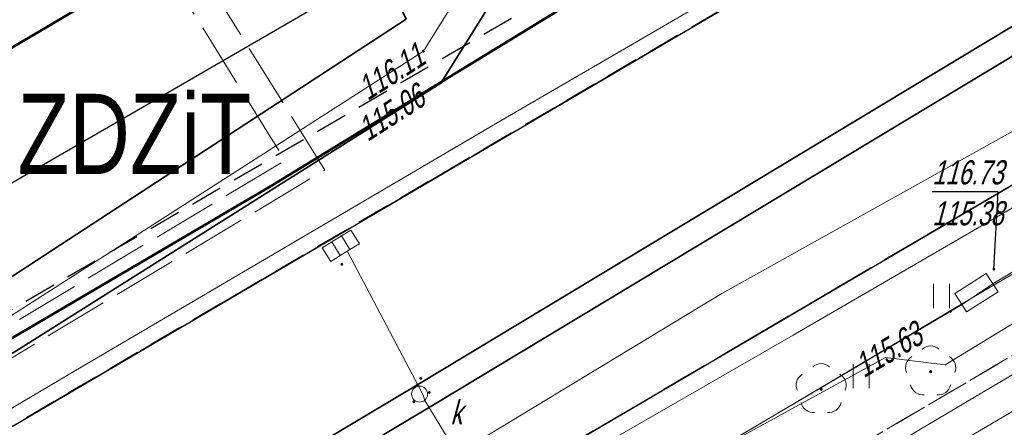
# Model space of a CAD drawing. Extents: x 7463256 to 7464485, y 5957341 to 5958260.
# Tile 215 of 256: x 7464106 to 7464137, y 5957881 to 5957894. Entities that reach past the tile are written whole.
import ezdxf
from ezdxf.enums import TextEntityAlignment as Align

# ---------------------------------------------------------------- set-up
doc = ezdxf.new("R2010")
doc.units = 0
doc.header["$MEASUREMENT"] = 0
for name, pattern in [('1.5_0.5', [2, 1.5, -0.5]), ('218-500', [1, 0.5, -0.5]), ('l219_500', [0]), ('mz1.0_0.5', [1.5, 1, -0.5]), ('mz2.0_0.5', [2.5, 2, -0.5])]:
    doc.linetypes.add(name, pattern=pattern)
doc.layers.get('0').update_dxf_attribs({"color": 2, "linetype": 'CONTINUOUS', "lineweight": 5})
for name, color, linetype in [('203-Punkt załamania granicy działki nie stabilizowany', 7, 'CONTINUOUS'), ('218-Granica użytku', 7, 'CONTINUOUS'), ('219-Linia granicy', 7, 'CONTINUOUS'), ('chodnik (powierzchnia)', 7, 'CONTINUOUS'), ('drzewo liściaste (punkt)', 7, 'CONTINUOUS'), ('jezdnia (powierzchnia)', 7, 'CONTINUOUS'), ('kratka ściekowa (punkt)', 7, 'CONTINUOUS'), ('krawężnik (linia)', 7, 'CONTINUOUS'), ('przewód ciepłowniczy (linia)', 7, 'CONTINUOUS'), ('przewód ciepłowniczy - projektowany lub w budowie (linia) - ob. projektowany', 7, 'CONTINUOUS'), ('przewód elektroenergetyczny (linia)', 7, 'CONTINUOUS'), ('przewód gazowy (linia)', 7, 'CONTINUOUS'), ('przewód kanalizacyjny (linia)', 7, 'CONTINUOUS'), ('przewód telekomunikacyjny (linia)', 7, 'CONTINUOUS'), ('przewód wodociągowy (linia)', 7, 'CONTINUOUS'), ('punkt o określonej wysokości (sieć ciepłownicza)', 7, 'CONTINUOUS'), ('punkt o określonej wysokości (sieć ciepłownicza)-Atr2', 7, 'CONTINUOUS'), ('punkt o określonej wysokości (sieć ciepłownicza)-Atr3', 7, 'CONTINUOUS'), ('punkt o określonej wysokości (sieć kanalizacyjna)', 7, 'CONTINUOUS'), ('punkt o określonej wysokości (sieć telekomunikacyjna)', 7, 'CONTINUOUS'), ('punkt o określonej wysokości (sieć telekomunikacyjna)-Atr2', 7, 'CONTINUOUS'), ('punkt o określonej wysokości (sieć telekomunikacyjna)-Atr3', 7, 'CONTINUOUS'), ('rura ochronna - przewód ciepłowniczy (linia)', 7, 'CONTINUOUS'), ('rura ochronna - przewód elektroenergetyczny (linia)', 7, 'CONTINUOUS'), ('rura ochronna - przewód kanalizacyjny (linia)', 7, 'CONTINUOUS'), ('studzienka - przewód telekomunikacyjny (powierzchnia)', 7, 'CONTINUOUS'), ('studzienka okrągła - przewód kanalizacyjny (punkt)', 7, 'CONTINUOUS'), ('studzienka okrągła - przewód kanalizacyjny (punkt)-Atr17', 7, 'CONTINUOUS'), ('trawnik (powierzchnia)', 7, 'CONTINUOUS'), ('trawnik (powierzchnia) - symbol', 7, 'CONTINUOUS')]:
    doc.layers.add(name, color=color, linetype=linetype)
doc.layers.add('@Właściciele', color=6, linetype='CONTINUOUS', lineweight=20, plot=False)
doc.styles.get("Standard").update_dxf_attribs({"font": 'txt', "width": 0.75})

# ---------------------------------------------------------------- blocks, each defined once
blk = doc.blocks.new('US05')
at = {"color": 0, "linetype": 'Continuous', "lineweight": 13}
for p, q in [((-0.525, -0.25), (-0.525, 0.25)), ((-0.525, 0.25), (-0.175, 0.25)), ((-0.175, -0.25), (-0.175, 0.25)), ((-0.175, 0.25), (0.175, 0.25)), ((0.175, -0.25), (0.175, 0.25)), ((0.175, 0.25), (0.525, 0.25)), ((0.525, -0.25), (0.525, 0.25)), ((-0.525, -0.25), (-0.175, -0.25)), ((-0.175, -0.25), (0.175, -0.25)), ((0.175, -0.25), (0.525, -0.25))]:
    blk.add_line(p, q, dxfattribs=at)
blk = doc.blocks.new('PW01')
at = {"linetype": 'Continuous', "lineweight": 13}
h = blk.add_hatch(color=0, dxfattribs=at)
edge = h.paths.add_edge_path()
edge.add_arc((0, 0), 0.045, 0, 360)
blk = doc.blocks.new('US15')
at = {"color": 0, "linetype": 'Continuous', "lineweight": 13}
blk.add_circle((0, 0), 0.25, dxfattribs=at)
blk = doc.blocks.new('OP021')
at = {"linetype": 'Continuous', "lineweight": 13}
h = blk.add_hatch(color=0, dxfattribs=at)
edge = h.paths.add_edge_path()
edge.add_arc((0, 0), 0.05, 0, 360)
at = {"color": 0, "linetype": 'Continuous', "lineweight": 13}
for centre, start, end in [((0, 0.4), 49.272, 130.728), ((-0.38, 0.124), 121.308, 202.548), ((0.38, 0.124), 337.452, 58.692), ((-0.235, -0.324), 193.221, 274.871), ((0.235, -0.324), 265.129, 346.779)]:
    blk.add_arc(centre, 0.4, start, end, dxfattribs=at)
blk = doc.blocks.new('TU04')
at = {"color": 0, "linetype": 'Continuous', "lineweight": 13}
for p, q in [((0, 0), (0, 0.75)), ((0.5, 0), (0.5, 0.75))]:
    blk.add_line(p, q, dxfattribs=at)
blk = doc.blocks.new('203')
at = {"linetype": 'Continuous', "lineweight": 0}
h = blk.add_hatch(color=0, dxfattribs=at)
edge = h.paths.add_edge_path()
edge.add_arc((0, 0), 0.045, 0, 360)

msp = doc.modelspace()

# ---------------------------------------------------------------- linework, layer by layer
at = {"layer": '218-Granica użytku', "color": 3, "linetype": '218-500', "lineweight": 18, "flags": 128}
for points in [[(7464060.9, 5957866.59), (7464154.59, 5957921.95)], [(7464133.59, 5957900.87), (7464114.08, 5957888.93)], [(7464114.08, 5957888.93), (7464058.76, 5957856.44)]]:
    msp.add_lwpolyline(points, dxfattribs=at)
at = {"layer": '219-Linia granicy', "color": 3, "linetype": 'l219_500', "lineweight": 50, "flags": 128}
for points in [[(7464154.59, 5957921.95), (7464060.9, 5957866.59)], [(7464133.59, 5957900.87), (7464114.08, 5957888.93)], [(7464114.08, 5957888.93), (7464058.76, 5957856.44)]]:
    msp.add_lwpolyline(points, dxfattribs=at)
at = {"layer": 'chodnik (powierzchnia)', "color": 7, "linetype": 'mz1.0_0.5', "lineweight": 30, "flags": 128}
msp.add_lwpolyline([(7464045.52, 5957845.62), (7464043.96, 5957845.32), (7464042.46, 5957845.65), (7464041.29, 5957846.74), (7464046.41, 5957849.74), (7464048.14, 5957850.78), (7464053.4, 5957853.92), (7464054.9, 5957859.16), (7464055.02, 5957859.56), (7464057.5, 5957858.88), (7464057.37, 5957858.42), (7464058.3, 5957856.85), (7464071.21, 5957864.56), (7464088.21, 5957874.63), (7464096.72, 5957879.62), (7464099.95, 5957881.55), (7464132.36, 5957900.45), (7464132.88, 5957899.62), (7464134.69, 5957900.66), (7464134.17, 5957901.52), (7464144.87, 5957907.87), (7464144.42, 5957906.04), (7464143.83, 5957904.35), (7464143.2, 5957903.29), (7464098.08, 5957876.78), (7464072.76, 5957861.89)], close=True, dxfattribs=at)
at = {"layer": 'chodnik (powierzchnia)', "color": 7, "linetype": 'mz1.0_0.5', "lineweight": 18, "flags": 128}
msp.add_lwpolyline([(7464071.843, 5957804.998), (7464056.53, 5957831.72), (7464056.52, 5957831.71), (7464055.36, 5957831.07), (7464053.35, 5957832.19), (7464052.15, 5957831.46), (7464051.31, 5957830.32), (7464051.05, 5957832.31), (7464051.31, 5957834.34), (7464051.91, 5957836.3), (7464052.69, 5957837.84), (7464053.84, 5957839.49), (7464055.2, 5957840.55), (7464064.71, 5957846.22), (7464066.91, 5957845.13), (7464101.18, 5957865.43), (7464132.33, 5957880.81), (7464161.85, 5957898.17), (7464162.66, 5957902.28), (7464161.93, 5957903.53), (7464164.51, 5957905.04), (7464165.37, 5957905.54), (7464166.99, 5957905.71), (7464168.49, 5957905.5), (7464170.43, 5957904.71), (7464172.05, 5957903.56), (7464173.53, 5957901.81), (7464174.83, 5957899.71), (7464177.01, 5957896.13), (7464173.1, 5957893.7), (7464177.49, 5957886.53), (7464187.04, 5957870.58), (7464187.775, 5957869.352)], dxfattribs=at)
at = {"layer": 'jezdnia (powierzchnia)', "color": 7, "linetype": '1.5_0.5', "lineweight": 18, "flags": 128}
msp.add_lwpolyline([(7464435.78, 5957969.39), (7464432.43, 5957972.86), (7464429.42, 5957974.41), (7464426.04, 5957975.11), (7464423.57, 5957975.29), (7464415.47, 5957975.65), (7464371.24, 5957977.61), (7464365.3, 5957977.72), (7464358.84, 5957977.54), (7464346.65, 5957976.28), (7464334.12, 5957974.86), (7464314.08, 5957972.37), (7464311.27, 5957971.79), (7464308.65, 5957970.79), (7464306.54, 5957969.49), (7464304.63, 5957967.74), (7464302.38, 5957964.84), (7464301.74, 5957963.57), (7464301.19, 5957962.16), (7464300.69, 5957960.13), (7464300.42, 5957957.35), (7464300.44, 5957956.63), (7464301.34, 5957947.07), (7464297.39, 5957932.65), (7464296.35, 5957938.67), (7464295.41, 5957944.67), (7464295.17, 5957946.64), (7464294.07, 5957955.56), (7464293.61, 5957956.95), (7464292.71, 5957958.8), (7464291.04, 5957961.16), (7464288.7, 5957963.43), (7464286.48, 5957964.87), (7464282.67, 5957966.24), (7464279.68, 5957966.6), (7464275.55, 5957966.1), (7464272.53, 5957965.24), (7464268.15, 5957963.7), (7464261.6, 5957961.09), (7464256.13, 5957958.63), (7464254.19, 5957957.73), (7464203.13, 5957927.95), (7464201.44, 5957926.95), (7464180.61, 5957914.62), (7464165.37, 5957905.54), (7464161.93, 5957903.53), (7464100.25, 5957867.28), (7464064.71, 5957846.22), (7464055.2, 5957840.55), (7464053.84, 5957839.49), (7464052.69, 5957837.84), (7464051.91, 5957836.3), (7464051.31, 5957834.34), (7464051.05, 5957832.31), (7464051.31, 5957830.32), (7464051.63, 5957829.49), (7464053.32, 5957826.48), (7464047.06, 5957824.65), (7464046.37, 5957825.86), (7464044.81, 5957827.52), (7464043.6, 5957828.27), (7464042.09, 5957829.03), (7464040.11, 5957829.49), (7464038.12, 5957829.49), (7464036.05, 5957829.05), (7464034.47, 5957828.33), (7463990.77, 5957802.57), (7463984.67, 5957799.1), (7463963.97, 5957788.11), (7463953.9, 5957782.45), (7463916.77, 5957760.61), (7463915.43, 5957759.41), (7463915.19, 5957759.06), (7463914.98, 5957758.7), (7463914.81, 5957758.32), (7463914.66, 5957757.92), (7463914.55, 5957757.51), (7463914.48, 5957757.1), (7463914.44, 5957756.68), (7463914.43, 5957756.26), (7463914.83, 5957754.63), (7463915.69, 5957753.07), (7463915.97, 5957752.41), (7463916.13, 5957752.13), (7463917.59, 5957749.55), (7463915.13, 5957748.12), (7463913.12, 5957750.74), (7463911.87, 5957752.81), (7463910.63, 5957754.01), (7463910.25, 5957754.23), (7463909.85, 5957754.42), (7463909.44, 5957754.57), (7463909.02, 5957754.68), (7463908.58, 5957754.76), (7463908.15, 5957754.79), (7463907.71, 5957754.78), (7463907.27, 5957754.73), (7463905.57, 5957754.08), (7463866.26, 5957731.41), (7463858.61, 5957727.02), (7463857.72, 5957725.98), (7463855.16, 5957717.14), (7463854.76, 5957719.2), (7463853.89, 5957720.78), (7463852.79, 5957721.69), (7463851.14, 5957722.42), (7463850.42, 5957722.32), (7463846.1, 5957719.79), (7463840.56, 5957716.65), (7463836.11, 5957713.89), (7463831.61, 5957710.47), (7463828.31, 5957707.66), (7463822.22, 5957701.89), (7463817.3, 5957696.82), (7463812.7, 5957691.61), (7463812.45, 5957691.34), (7463806.98, 5957684.37), (7463803.64, 5957679.75), (7463801.45, 5957676.28), (7463793.55, 5957663.48), (7463792.86, 5957661.7), (7463792.97, 5957659.75), (7463793.77, 5957657.97), (7463795.13, 5957656.54), (7463794.29, 5957652.43), (7463792.69, 5957652.63), (7463790.95, 5957652.54), (7463789.5, 5957652.32), (7463787.98, 5957651.93), (7463786.22, 5957650.98), (7463785.18, 5957649.81), (7463783.63, 5957647.28), (7463741.4, 5957578.12), (7463740.09, 5957575.93), (7463739.68, 5957574.67), (7463739.8, 5957572.76), (7463740.25, 5957571.39), (7463740.85, 5957570.49), (7463741.87, 5957569.43), (7463743.26, 5957568.37), (7463741.42, 5957565.08), (7463740.12, 5957565.67), (7463738.77, 5957566.02), (7463737.29, 5957566.06), (7463735.98, 5957565.85), (7463734.34, 5957565.14), (7463733.02, 5957564.22), (7463732.29, 5957563.18), (7463701.08, 5957512.16), (7463700.31, 5957510.77), (7463700.32, 5957510.77), (7463696.94, 5957505.36), (7463687.39, 5957489.52), (7463687.14, 5957489.11), (7463686.89, 5957488.7), (7463686.65, 5957488.29), (7463686.42, 5957487.87), (7463686.19, 5957487.45), (7463685.97, 5957487.02), (7463685.76, 5957486.59), (7463685.55, 5957486.16), (7463685.35, 5957485.73), (7463685.15, 5957485.29), (7463684.96, 5957484.85), (7463684.77, 5957484.4), (7463684.58, 5957483.96), (7463684.39, 5957483.51), (7463684.21, 5957483.06), (7463684.03, 5957482.61), (7463683.85, 5957482.17), (7463683.67, 5957481.72), (7463683.5, 5957481.27), (7463683.32, 5957480.81), (7463683.15, 5957480.36), (7463682.98, 5957479.91), (7463682.81, 5957479.45), (7463682.65, 5957479), (7463682.49, 5957478.54), (7463682.32, 5957478.08), (7463682.17, 5957477.62), (7463682.01, 5957477.15), (7463681.86, 5957476.69), (7463681.71, 5957476.22), (7463681.56, 5957475.76), (7463681.41, 5957475.29), (7463681.27, 5957474.82), (7463681.13, 5957474.35), (7463681, 5957473.88), (7463680.87, 5957473.41), (7463680.74, 5957472.94), (7463680.61, 5957472.47), (7463680.48, 5957471.99), (7463680.36, 5957471.52), (7463680.25, 5957471.05), (7463680.13, 5957470.57), (7463680.02, 5957470.09), (7463679.91, 5957469.61), (7463679.81, 5957469.12), (7463679.71, 5957468.64), (7463679.61, 5957468.16), (7463679.52, 5957467.67), (7463679.42, 5957467.19), (7463679.33, 5957466.7), (7463679.25, 5957466.22), (7463679.16, 5957465.73), (7463679.08, 5957465.25), (7463679, 5957464.76), (7463678.93, 5957464.27), (7463678.85, 5957463.78), (7463678.78, 5957463.28), (7463678.72, 5957462.79), (7463678.65, 5957462.3), (7463678.59, 5957461.81), (7463678.53, 5957461.31), (7463678.47, 5957460.82), (7463678.42, 5957460.33), (7463678.36, 5957459.83), (7463678.31, 5957459.34), (7463678.26, 5957458.84), (7463678.22, 5957458.35), (7463678.17, 5957457.85), (7463678.13, 5957457.36), (7463678.09, 5957456.86), (7463678.05, 5957456.37), (7463678.02, 5957455.87), (7463677.99, 5957455.41), (7463677.96, 5957454.94), (7463677.93, 5957454.48), (7463677.91, 5957454.01), (7463677.89, 5957453.55), (7463677.87, 5957453.08), (7463677.86, 5957452.62), (7463677.85, 5957452.15), (7463677.84, 5957451.69), (7463677.84, 5957451.22), (7463677.84, 5957450.76), (7463677.85, 5957450.29), (7463677.86, 5957449.83), (7463677.87, 5957449.36), (7463670.59, 5957467.12), (7463670.68, 5957467.58), (7463670.78, 5957468.04), (7463670.89, 5957468.5), (7463670.99, 5957468.96), (7463671.11, 5957469.42), (7463671.22, 5957469.87), (7463671.34, 5957470.33), (7463671.46, 5957470.78), (7463671.59, 5957471.24), (7463671.72, 5957471.69), (7463671.86, 5957472.14), (7463672, 5957472.59), (7463672.14, 5957473.04), (7463673.46, 5957477.28), (7463673.58, 5957477.76), (7463673.68, 5957478.24), (7463673.77, 5957478.73), (7463673.84, 5957479.22), (7463673.89, 5957479.71), (7463673.93, 5957480.2), (7463673.95, 5957480.7), (7463673.95, 5957481.19), (7463673.93, 5957481.63), (7463673.91, 5957482.08), (7463673.86, 5957482.52), (7463673.81, 5957482.96), (7463673.74, 5957483.4), (7463673.66, 5957483.84), (7463673.57, 5957484.28), (7463673.47, 5957484.71), (7463673.35, 5957485.14), (7463673.2, 5957485.61), (7463673.02, 5957486.08), (7463672.82, 5957486.54), (7463672.6, 5957486.99), (7463672.36, 5957487.42), (7463672.1, 5957487.85), (7463671.82, 5957488.26), (7463671.52, 5957488.66), (7463671.25, 5957489.02), (7463670.95, 5957489.36), (7463670.64, 5957489.68), (7463670.3, 5957489.97), (7463669.95, 5957490.25), (7463669.57, 5957490.5), (7463669.19, 5957490.73), (7463668.78, 5957490.93), (7463668.37, 5957491.1), (7463667.96, 5957491.31), (7463667.54, 5957491.51), (7463667.12, 5957491.7), (7463666.7, 5957491.89), (7463666.27, 5957492.06), (7463665.84, 5957492.23), (7463665.41, 5957492.38), (7463664.97, 5957492.53), (7463642.84, 5957508.24), (7463669.89, 5957497.69), (7463670.31, 5957497.52), (7463670.74, 5957497.36), (7463671.18, 5957497.22), (7463671.62, 5957497.11), (7463672.07, 5957497.01), (7463672.52, 5957496.93), (7463672.97, 5957496.87), (7463673.43, 5957496.83), (7463673.89, 5957496.8), (7463674.34, 5957496.8), (7463674.8, 5957496.82), (7463675.3, 5957496.85), (7463675.79, 5957496.9), (7463676.29, 5957496.96), (7463676.78, 5957497.02), (7463677.27, 5957497.1), (7463677.76, 5957497.19), (7463678.25, 5957497.29), (7463678.74, 5957497.4), (7463679.22, 5957497.52), (7463679.7, 5957497.65), (7463680.18, 5957497.79), (7463680.66, 5957497.94), (7463681.12, 5957498.11), (7463681.59, 5957498.29), (7463682.05, 5957498.49), (7463682.49, 5957498.71), (7463682.94, 5957498.94), (7463683.37, 5957499.19), (7463683.81, 5957499.43), (7463684.24, 5957499.68), (7463684.65, 5957499.96), (7463685.06, 5957500.25), (7463685.45, 5957500.55), (7463685.83, 5957500.88), (7463686.2, 5957501.21), (7463686.55, 5957501.56), (7463686.89, 5957501.93), (7463688.47, 5957503.86), (7463689.58, 5957505.52), (7463695.05, 5957514.51), (7463697.35, 5957517.63), (7463699.52, 5957521.26), (7463701.68, 5957524.9), (7463703.98, 5957528.54), (7463706.45, 5957532.61), (7463709.76, 5957538.71), (7463712.45, 5957543.07), (7463719.87, 5957554.72), (7463722.1, 5957558.36), (7463724.25, 5957562.41), (7463732.9, 5957576.65), (7463767.27, 5957632.9), (7463796.54, 5957680.74), (7463799.31, 5957684.89), (7463802.28, 5957688.92), (7463805.13, 5957692.62), (7463808.07, 5957696.14), (7463812, 5957700.58), (7463813.05, 5957701.59), (7463815.17, 5957703.91), (7463818.63, 5957707.32), (7463821.81, 5957710.38), (7463824, 5957712.35), (7463825.06, 5957713.31), (7463827.47, 5957715.22), (7463831.55, 5957718.14), (7463834.51, 5957720.09), (7463871.58, 5957742.02), (7463872.84, 5957742.74), (7463873.73, 5957743.25), (7463884.95, 5957749.82), (7463947.94, 5957787.04), (7463958.13, 5957793.13), (7463978.66, 5957805.82), (7463992.86, 5957814.5), (7464021.02, 5957831.03), (7464036.35, 5957840.19), (7464045.52, 5957845.62), (7464072.76, 5957861.89), (7464098.08, 5957876.78), (7464143.2, 5957903.29), (7464143.83, 5957904.35), (7464144.42, 5957906.04), (7464144.87, 5957907.87), (7464144.93, 5957908.37), (7464145, 5957909.96), (7464144.74, 5957911.42), (7464152.37, 5957912.8), (7464152.74, 5957912.55), (7464154.03, 5957911.87), (7464155.59, 5957911.35), (7464156.76, 5957911.33), (7464160.57, 5957913.58), (7464192.28, 5957932.28), (7464213.7, 5957945.07), (7464214.43, 5957945.48), (7464238.65, 5957959.71), (7464249.15, 5957965.6), (7464251.26, 5957966.66), (7464253.69, 5957967.84), (7464257.35, 5957969.46), (7464261.98, 5957971.33), (7464263.31, 5957972), (7464273.13, 5957975.13), (7464277.92, 5957976.24), (7464280.42, 5957977.04), (7464282.71, 5957978.14), (7464285.69, 5957980.47), (7464287.52, 5957982.76), (7464288.9, 5957985.47), (7464289.81, 5957990.22), (7464289.57, 5957993.19), (7464288.87, 5958000.11), (7464295.35, 5958000.29), (7464295.83, 5957995.88), (7464296.53, 5957992.32), (7464297.86, 5957989.04), (7464299.36, 5957986.74), (7464301.71, 5957984.36), (7464305.3, 5957982.36), (7464307.82, 5957981.66), (7464311.17, 5957981.45), (7464364.74, 5957987.95), (7464391.32, 5957991.11), (7464398.1, 5957991.95), (7464414.27, 5957994.02), (7464414.84, 5957994.09), (7464425.44, 5957995.47), (7464427.97, 5957995.83), (7464434.5, 5957997.95), (7464434.9, 5957998.22), (7464435.3, 5957998.5), (7464435.68, 5957998.8), (7464436.05, 5957999.11), (7464436.4, 5957999.44), (7464436.74, 5957999.78), (7464437.07, 5958000.13), (7464437.39, 5958000.5), (7464437.69, 5958000.88), (7464437.97, 5958001.27), (7464438.24, 5958001.67), (7464438.49, 5958002.08), (7464438.73, 5958002.5), (7464438.95, 5958002.94), (7464439.15, 5958003.37), (7464439.33, 5958003.82), (7464439.5, 5958004.28), (7464439.65, 5958004.74), (7464439.78, 5958005.2), (7464439.89, 5958005.67), (7464439.98, 5958006.15), (7464440.05, 5958006.62), (7464440.11, 5958007.1), (7464440.14, 5958007.59), (7464440.16, 5958008.07), (7464437.87, 5957962.55), (7464436.62, 5957968.02)], close=True, dxfattribs=at)
at = {"layer": 'krawężnik (linia)', "color": 7, "linetype": 'Continuous', "lineweight": 25, "flags": 128}
for points in [[(7464045.52, 5957845.62), (7464072.76, 5957861.89), (7464098.08, 5957876.78), (7464143.2, 5957903.29), (7464143.83, 5957904.35), (7464144.42, 5957906.04), (7464144.87, 5957907.87), (7464144.93, 5957908.37), (7464145, 5957909.96), (7464144.74, 5957911.42)], [(7464053.32, 5957826.48), (7464051.63, 5957829.49), (7464051.31, 5957830.32), (7464051.05, 5957832.31), (7464051.31, 5957834.34), (7464051.91, 5957836.3), (7464052.69, 5957837.84), (7464053.84, 5957839.49), (7464055.2, 5957840.55), (7464064.71, 5957846.22), (7464100.25, 5957867.28), (7464161.93, 5957903.53), (7464165.37, 5957905.54)]]:
    msp.add_lwpolyline(points, dxfattribs=at)
at = {"layer": 'przewód ciepłowniczy (linia)', "color": 212, "linetype": 'Continuous', "lineweight": 18, "flags": 128}
msp.add_lwpolyline([(7464099.62, 5957880.81), (7464118.83, 5957893.13), (7464119.62, 5957894.4), (7464115.41, 5957902.7), (7464116.04, 5957903.64), (7464123.65, 5957907.56), (7464124.59, 5957907.48), (7464127.97, 5957903.63), (7464128.86, 5957903.63), (7464144.67, 5957914.18), (7464152.78, 5957919.57)], dxfattribs=at)
at = {"layer": 'przewód ciepłowniczy - projektowany lub w budowie (linia) - ob. projektowany', "color": 212, "linetype": 'mz2.0_0.5', "lineweight": 18, "flags": 128}
for points in [[(7463827.45, 5957686.81), (7463846.51, 5957707.33), (7463837.98, 5957727.66), (7463921.05, 5957775.08), (7463942.95, 5957787.9), (7463968.43, 5957803.38), (7463962.63, 5957813.37), (7463990.1, 5957829.4), (7463996.25, 5957818.66), (7464026.15, 5957837.03), (7464036.53, 5957843.58), (7464048.34, 5957851.03), (7464051.52, 5957852.92), (7464069.07, 5957863.22), (7464072.1, 5957864.8), (7464075.65, 5957866.88), (7464079.8, 5957868.9), (7464096.3, 5957878.8), (7464114.52, 5957889.73), (7464110.7, 5957895.89), (7464137.6, 5957910.6), (7464169.07, 5957928.77), (7464165.42, 5957934.93), (7464175.2, 5957940.28), (7464178.92, 5957933.88), (7464207.9, 5957951.17), (7464220.7, 5957958.86), (7464224.58, 5957961.12), (7464228.92, 5957963.56), (7464232.65, 5957965.56), (7464236.86, 5957967.74), (7464243.8, 5957971.13), (7464248.79, 5957973.41), (7464251.98, 5957974.81), (7464257.04, 5957976.93), (7464262.4, 5957979.02)], [(7463828.18, 5957686.27), (7463847.57, 5957707.15), (7463839.12, 5957727.27), (7463921.5, 5957774.3), (7463943.41, 5957787.13), (7463969.65, 5957803.07), (7463963.86, 5957813.04), (7463989.77, 5957828.16), (7463995.93, 5957817.4), (7464026.63, 5957836.27), (7464046.58, 5957848.86), (7464051.98, 5957852.14), (7464069.5, 5957862.44), (7464072.54, 5957864.01), (7464076.07, 5957866.09), (7464080.23, 5957868.1), (7464099.97, 5957879.95), (7464115.76, 5957889.43), (7464111.96, 5957895.55), (7464138.04, 5957909.82), (7464163.77, 5957924.67), (7464170.31, 5957928.45), (7464166.67, 5957934.59), (7464174.87, 5957939.07), (7464178.6, 5957932.64), (7464202.44, 5957946.87), (7464216.91, 5957955.5), (7464219.67, 5957957.19), (7464222.67, 5957958.98), (7464226.35, 5957961.09), (7464229.83, 5957963.03), (7464233.13, 5957964.8), (7464240.24, 5957968.41), (7464245.86, 5957971.1), (7464249.49, 5957972.74), (7464256.37, 5957975.68), (7464262.76, 5957978.18)]]:
    msp.add_lwpolyline(points, dxfattribs=at)
at = {"layer": 'przewód elektroenergetyczny (linia)', "color": 1, "linetype": 'Continuous', "lineweight": 18, "flags": 128}
for points in [[(7464266.05, 5957961.48), (7464265.37, 5957961.61), (7464264.94, 5957961.94), (7464260.27, 5957959.99), (7464256.2, 5957958.02), (7464255.79, 5957957.04), (7464255.19, 5957957.42), (7464254.22, 5957957.07), (7464252.54, 5957952.62), (7464241.08, 5957945.49), (7464237.94, 5957943.59), (7464236.46, 5957943.36), (7464232.28, 5957940.35), (7464223.35, 5957935.13), (7464212.01, 5957929.7), (7464205.03, 5957925.95), (7464202.84, 5957925.45), (7464201.65, 5957926.12), (7464198.17, 5957924.42), (7464196.21, 5957923.29), (7464175.39, 5957910.73), (7464156.87, 5957899.7), (7464130.34, 5957884.29)], [(7464073.13, 5957863.2), (7464092.26, 5957874.03), (7464101.8, 5957879.52), (7464108, 5957883.18), (7464121.25, 5957890.97), (7464133.59, 5957898.16)], [(7464044.69, 5957827.89), (7464046.78, 5957824.49), (7464048.99, 5957825.83), (7464052.71, 5957828.05), (7464054.73, 5957829.04), (7464056.06, 5957829.69), (7464058.11, 5957830.86), (7464054.18, 5957838.29), (7464057.79, 5957840.29), (7464066.41, 5957845.11), (7464080.99, 5957853.34), (7464103.45, 5957866.49), (7464110.17, 5957869.82), (7464119.88, 5957875.5), (7464123.16, 5957878.08), (7464133.21, 5957883.59), (7464135.07, 5957883.36), (7464137.73, 5957884.98), (7464140.7, 5957887.95), (7464154.84, 5957895.92), (7464157.97, 5957897.8)], [(7464130.34, 5957884.29), (7464124.74, 5957881.06)]]:
    msp.add_lwpolyline(points, dxfattribs=at)
at = {"layer": 'przewód gazowy (linia)', "color": 40, "linetype": 'Continuous', "lineweight": 18, "flags": 128}
msp.add_lwpolyline([(7464052.3, 5957830.01), (7464051.76, 5957831.03), (7464056.89, 5957834.04), (7464083.82, 5957850.03), (7464110.99, 5957866.2), (7464132.83, 5957879.35), (7464145.62, 5957886.89), (7464164.15, 5957898.17), (7464186.6, 5957911.68), (7464192.31, 5957914.71), (7464213.72, 5957926.68)], dxfattribs=at)
at = {"layer": 'przewód kanalizacyjny (linia)', "color": 34, "linetype": 'Continuous', "lineweight": 18, "flags": 128}
for points in [[(7464013.48, 5957821.87), (7464026.91, 5957829.41), (7464041.29, 5957837.14), (7464063.94, 5957850.56), (7464076.14, 5957857.67), (7464091.31, 5957866.43), (7464118.62, 5957882.73), (7464138, 5957894.41), (7464150.07, 5957901.7), (7464185.37, 5957923.49)], [(7464185.81, 5957922.81), (7464150.49, 5957901.02), (7464138.42, 5957893.73), (7464119.04, 5957882.05), (7464091.71, 5957865.74), (7464076.54, 5957856.97), (7464064.34, 5957849.87), (7464041.69, 5957836.44), (7464027.29, 5957828.71), (7464013.86, 5957821.17)], [(7464033.82, 5957829.41), (7464040.07, 5957833.01), (7464062.08, 5957846.46), (7464074.52, 5957854.03), (7464094.14, 5957865.03), (7464108.59, 5957873.75), (7464128.12, 5957885.58), (7464141.78, 5957893.2), (7464160.99, 5957905.84)], [(7464116.47, 5957886.89), (7464118.78, 5957882.5)], [(7464118.78, 5957882.5), (7464118.83, 5957882.39), (7464118.87, 5957882.25), (7464120.27, 5957879.94)]]:
    msp.add_lwpolyline(points, dxfattribs=at)
at = {"layer": 'przewód telekomunikacyjny (linia)', "color": 30, "linetype": 'Continuous', "lineweight": 18, "flags": 128}
for points in [[(7463934.93, 5957767.49), (7463950.59, 5957776.24), (7463967.83, 5957785.98), (7463975.02, 5957790.4), (7463985.5, 5957795.81), (7464000.58, 5957804.48), (7464017.41, 5957814.5), (7464028.88, 5957821.45), (7464036.26, 5957826.44), (7464036.38, 5957826.54), (7464040.26, 5957829.04), (7464041.29, 5957829.67), (7464055.53, 5957838.1), (7464062.69, 5957842.41), (7464076.59, 5957850.48), (7464089.6, 5957858.14), (7464106.44, 5957867.99), (7464119.93, 5957875.96), (7464136.24, 5957885.65), (7464148.02, 5957892.55), (7464162.57, 5957901.07), (7464178.87, 5957910.73), (7464199.4, 5957922.6)], [(7464055.971, 5957796.186), (7464051.94, 5957803.23), (7464049.54, 5957805.85), (7464042.89, 5957814.5), (7464038.65, 5957821.25), (7464036.53, 5957826.19), (7464036.38, 5957826.54), (7464036.83, 5957826.78), (7464054.94, 5957837.64), (7464055.93, 5957838.24), (7464135.6, 5957885.24), (7464136.56, 5957885.88), (7464163.25, 5957901.94), (7464165.63, 5957898.42), (7464174.87, 5957903.55), (7464182.55, 5957907.57), (7464198.46, 5957916.34)]]:
    msp.add_lwpolyline(points, dxfattribs=at)
at = {"layer": 'przewód wodociągowy (linia)', "color": 5, "linetype": 'Continuous', "lineweight": 18, "flags": 128}
msp.add_lwpolyline([(7464298.12, 5957983.2), (7464300.61, 5957970.9), (7464300.28, 5957967.23), (7464299.01, 5957966.34), (7464283.7, 5957965.92), (7464274.37, 5957965.48), (7464264.12, 5957958.35), (7464249.79, 5957949.28), (7464233.47, 5957938.83), (7464232.32, 5957938.07), (7464230.24, 5957936.71), (7464216.39, 5957928.84), (7464189.47, 5957913.84), (7464179.3, 5957908.16), (7464160.78, 5957897.05), (7464138.46, 5957883.82), (7464127.58, 5957877.37), (7464115.46, 5957870.01), (7464096.12, 5957858.53), (7464070.54, 5957843.96)], dxfattribs=at)
at = {"layer": 'punkt o określonej wysokości (sieć telekomunikacyjna)-Atr2', "color": 7, "flags": 128}
msp.add_lwpolyline([(7464136.59, 5957886.34), (7464136.72, 5957888.75), (7464134.671, 5957888.75)], dxfattribs=at)
at = {"layer": 'rura ochronna - przewód ciepłowniczy (linia)', "color": 212, "linetype": 'Continuous', "lineweight": 35, "flags": 128}
for points in [[(7463991.51, 5957830.98), (7464019.9, 5957847.83), (7464021.72, 5957847.46), (7464026.54, 5957839.31), (7464027.42, 5957839.36), (7464044.22, 5957849.38), (7464048.14, 5957851.44), (7464067.24, 5957862.96), (7464067.54, 5957863.77), (7464065.42, 5957868.3), (7464065.93, 5957869.76), (7464073.05, 5957874.41), (7464076.05, 5957874.84), (7464079.04, 5957870.42), (7464079.93, 5957869.72), (7464080.76, 5957870.06), (7464099.51, 5957881.87), (7464118.29, 5957894.13), (7464114.04, 5957902.7), (7464115.3, 5957904.57), (7464123.37, 5957908.62), (7464125.25, 5957908.46), (7464128.46, 5957904.63), (7464166.81, 5957930.17)], [(7464153.49, 5957918.79), (7464129.26, 5957902.62), (7464127.47, 5957902.62), (7464123.93, 5957906.5), (7464116.78, 5957902.7), (7464120.95, 5957894.66), (7464119.37, 5957892.13), (7464099.73, 5957879.75), (7464080.09, 5957867.28), (7464078.48, 5957867.62), (7464074.89, 5957872.51), (7464074.03, 5957872.43), (7464067.92, 5957868.32), (7464070.05, 5957863.72), (7464069.14, 5957861.7), (7464068.02, 5957860.84), (7464049, 5957849.86), (7464045.27, 5957847.46), (7464028.87, 5957837.25), (7464026.58, 5957836.33), (7464025.16, 5957836.94), (7464020.45, 5957844.82), (7464019.47, 5957844.84), (7463994.9, 5957830.42)]]:
    msp.add_lwpolyline(points, dxfattribs=at)
at = {"layer": 'rura ochronna - przewód elektroenergetyczny (linia)', "color": 6, "linetype": 'Continuous', "lineweight": 30}
msp.add_lwpolyline([(7463943.46, 5957797.88), (7463943.95, 5957798.07), (7463947.78, 5957799.54), (7463951.33, 5957801.21), (7463955.75, 5957803.32), (7463966.18, 5957808.26), (7463979.69, 5957816.17), (7463995.26, 5957824.92), (7463999.4, 5957827.23), (7464002.56, 5957829.04), (7464003.9, 5957829.81), (7464022.04, 5957841.3), (7464024.25, 5957839.79), (7464034.66, 5957845.48), (7464041.51, 5957849.6), (7464062.57, 5957863.09), (7464079, 5957872.5), (7464104.36, 5957888.08), (7464144.44, 5957911.3), (7464151.87, 5957915.32), (7464195.57, 5957940.61)], dxfattribs=at)
at = {"layer": 'rura ochronna - przewód kanalizacyjny (linia)', "color": 34, "linetype": 'Continuous', "lineweight": 35, "flags": 128}
for points in [[(7464013.48, 5957821.87), (7464026.91, 5957829.41), (7464041.29, 5957837.14), (7464063.94, 5957850.56), (7464076.14, 5957857.67), (7464091.31, 5957866.43), (7464118.62, 5957882.73), (7464138, 5957894.41), (7464150.07, 5957901.7), (7464185.37, 5957923.49)], [(7464185.81, 5957922.81), (7464150.49, 5957901.02), (7464138.42, 5957893.73), (7464119.04, 5957882.05), (7464091.71, 5957865.74), (7464076.54, 5957856.97), (7464064.34, 5957849.87), (7464041.69, 5957836.44), (7464027.29, 5957828.71), (7464013.86, 5957821.17)]]:
    msp.add_lwpolyline(points, dxfattribs=at)
at = {"layer": 'studzienka - przewód telekomunikacyjny (powierzchnia)', "color": 30, "linetype": 'Continuous', "lineweight": 18, "flags": 128}
msp.add_lwpolyline([(7464135.74, 5957885.01), (7464135.37, 5957885.58), (7464136.35, 5957886.21), (7464136.72, 5957885.64)], close=True, dxfattribs=at)
at = {"layer": 'trawnik (powierzchnia)', "color": 7, "linetype": 'mz1.0_0.5', "lineweight": 18, "flags": 128}
msp.add_lwpolyline([(7464162.66, 5957902.28), (7464161.85, 5957898.17), (7464132.33, 5957880.81), (7464101.18, 5957865.43), (7464066.91, 5957845.13), (7464064.71, 5957846.22), (7464100.25, 5957867.28), (7464161.93, 5957903.53)], close=True, dxfattribs=at)

# ---------------------------------------------------------------- block references
at = {"layer": '203-Punkt załamania granicy działki nie stabilizowany', "color": 3, "linetype": 'Continuous', "lineweight": 18}
msp.add_blockref('203', (7464114.08, 5957888.93), dxfattribs=at)
at = {"layer": 'drzewo liściaste (punkt)', "color": 94, "linetype": 'Continuous', "lineweight": 13}
for p in [(7464134.62, 5957883.15), (7464131.21, 5957882.6)]:
    msp.add_blockref('OP021', p, dxfattribs=at)
at = {"layer": 'kratka ściekowa (punkt)', "color": 7, "linetype": 'Continuous', "lineweight": 18, "rotation": 31.77}
msp.add_blockref('US05', (7464116.26, 5957887.07), dxfattribs=at)
at = {"layer": 'punkt o określonej wysokości (sieć ciepłownicza)', "color": 212, "linetype": 'Continuous', "lineweight": 13}
msp.add_blockref('PW01', (7464118.83, 5957893.13), dxfattribs=at)
at = {"layer": 'punkt o określonej wysokości (sieć kanalizacyjna)', "color": 34, "linetype": 'Continuous', "lineweight": 13, "rotation": 31.77}
msp.add_blockref('PW01', (7464116.29, 5957886.49), dxfattribs=at)
at = {"layer": 'punkt o określonej wysokości (sieć kanalizacyjna)', "color": 34, "linetype": 'Continuous', "lineweight": 13}
for p in [(7464118.65, 5957882.74), (7464118.75, 5957882.94), (7464119.01, 5957882.5), (7464118.53, 5957882.21)]:
    msp.add_blockref('PW01', p, dxfattribs=at)
at = {"layer": 'punkt o określonej wysokości (sieć telekomunikacyjna)', "color": 30, "linetype": 'Continuous', "lineweight": 13}
for p in [(7464136.59, 5957886.34), (7464135.24, 5957885.03)]:
    msp.add_blockref('PW01', p, dxfattribs=at)
at = {"layer": 'studzienka okrągła - przewód kanalizacyjny (punkt)', "color": 34, "linetype": 'Continuous', "lineweight": 18}
msp.add_blockref('US15', (7464118.71, 5957882.45), dxfattribs=at)
at = {"layer": 'trawnik (powierzchnia) - symbol', "color": 7, "linetype": 'Continuous', "lineweight": 18}
for p in [(7464134.71, 5957885.13), (7464132.21, 5957882.63)]:
    msp.add_blockref('TU04', p, dxfattribs=at)

# ---------------------------------------------------------------- texts
at = {"layer": '@Właściciele', "insert": (7464106.201, 5957891.804), "char_height": 2.5, "width": 5.76377, "attachment_point": 1}
msp.add_mtext('{\\fArial|b0|i0|c238|p34;ZDZiT}', dxfattribs=at)
at = {"layer": 'punkt o określonej wysokości (sieć ciepłownicza)-Atr2', "color": 212, "oblique": 15, "width": 0.72}
msp.add_text('116.11', height=0.75, rotation=32.673, dxfattribs=at).set_placement((7464116.89, 5957891.89), align=Align.MIDDLE_LEFT)
at = {"layer": 'punkt o określonej wysokości (sieć ciepłownicza)-Atr3', "color": 212, "oblique": 15, "width": 0.72}
msp.add_text('115.06', height=0.75, rotation=32.673, dxfattribs=at).set_placement((7464116.89, 5957890.615), align=Align.MIDDLE_LEFT)
at = {"layer": 'punkt o określonej wysokości (sieć telekomunikacyjna)-Atr2', "color": 30, "oblique": 15, "width": 0.72}
msp.add_text('116.73', height=0.75, dxfattribs=at).set_placement((7464134.671, 5957888.758), align=Align.BOTTOM_LEFT)
msp.add_text('115.63', height=0.75, rotation=30.63, dxfattribs=at).set_placement((7464132.54, 5957882.94))
at = {"layer": 'punkt o określonej wysokości (sieć telekomunikacyjna)-Atr3', "color": 30, "oblique": 15, "width": 0.72}
msp.add_text('115.38', height=0.75, dxfattribs=at).set_placement((7464134.671, 5957887.482), align=Align.BOTTOM_LEFT)
at = {"layer": 'studzienka okrągła - przewód kanalizacyjny (punkt)-Atr17', "color": 34, "oblique": 15, "width": 0.72}
msp.add_text('k', height=0.75, dxfattribs=at).set_placement((7464119.67, 5957881.51))

doc.saveas('drawing.dxf')
